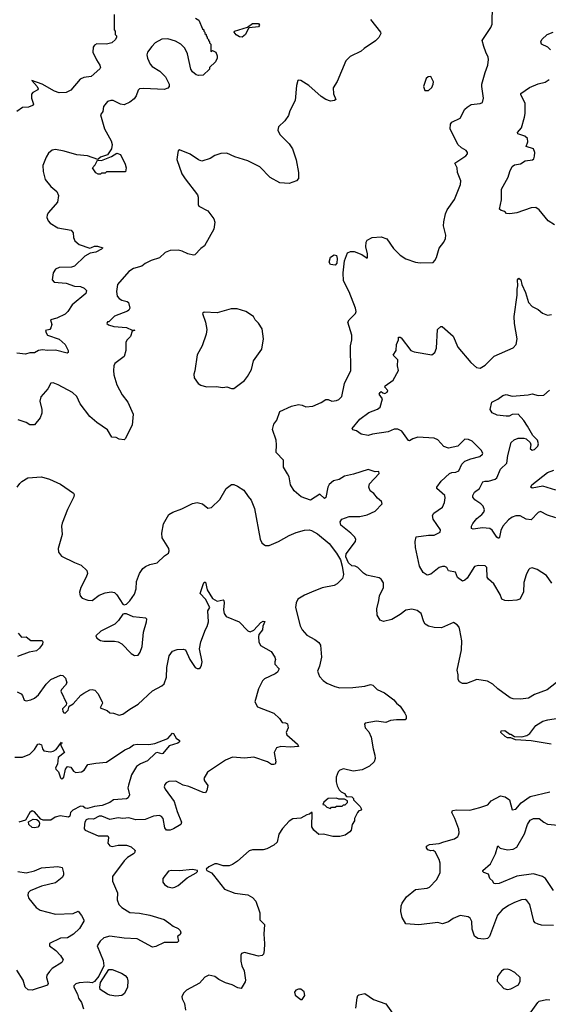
# Model space of a CAD drawing. Extents: x 2133489 to 2292442, y 756223 to 916462.
# Tile 202 of 256: x 2226640 to 2231121, y 830419 to 838772. Entities that reach past the tile are written whole.
import ezdxf

# ---------------------------------------------------------------- set-up
doc = ezdxf.new("R2010")
doc.units = 0

msp = doc.modelspace()

# ---------------------------------------------------------------- linework, layer by layer
at = {"layer": '0CON20XD'}
for points in [[(2231191.7, 833148.3), (2231112.7, 833087.3), (2231005, 833046.2), (2230955, 833016), (2230885, 833006.2), (2230825, 833010), (2230799.3, 833019.3), (2230695, 833096), (2230652, 833135), (2230605, 833161.4), (2230515, 833175.8), (2230428.3, 833141.7), (2230395, 833141.2), (2230367.5, 833155), (2230358.8, 833175), (2230358.6, 833215), (2230348.1, 833255), (2230385.7, 833425), (2230388.3, 833501.7), (2230372, 833592), (2230365, 833617.5), (2230349.5, 833639.5), (2230317.3, 833657.3), (2230216.1, 833613.9), (2230154.2, 833614.2), (2230105, 833628), (2230078.8, 833645), (2230066, 833665), (2230042.5, 833735), (2230009.5, 833759.5), (2229965, 833772), (2229915, 833761.8), (2229865, 833724.5), (2229793.9, 833683.9), (2229725, 833665.8), (2229695, 833678), (2229671.1, 833721.1), (2229666.7, 833775), (2229685.6, 833845), (2229690, 833885), (2229725.6, 833955), (2229725.6, 833995), (2229705.6, 834025), (2229687.9, 834037.9), (2229580.2, 834060.2), (2229555.5, 834075.5), (2229505.8, 834125.8), (2229485, 834136.2), (2229455, 834140), (2229426.7, 834165), (2229406.2, 834215), (2229408.3, 834241.7), (2229486.7, 834345), (2229490, 834365), (2229480, 834385), (2229446.7, 834415), (2229362.5, 834485), (2229358.3, 834511.7), (2229372.5, 834535), (2229433.9, 834556.1), (2229525, 834556), (2229585, 834571.2), (2229655, 834603.8), (2229712.5, 834665), (2229707.5, 834685), (2229672.3, 834712.3), (2229642.7, 834752.7), (2229612.5, 834775), (2229600, 834805), (2229606.4, 834833.6), (2229687, 834923), (2229685, 834940), (2229655, 834937.5), (2229595, 834956), (2229470, 834915), (2229395, 834900), (2229347.7, 834872.3), (2229300.3, 834859.7), (2229265, 834829.2), (2229253.9, 834806.1), (2229235, 834717.5), (2229225, 834710), (2229185, 834746.7), (2229105, 834696.7), (2229027.5, 834725), (2228966.7, 834775), (2228936.2, 834825), (2228924.2, 834894.2), (2228910.6, 834920.6), (2228876.2, 834975), (2228876.1, 835036.1), (2228815, 835100), (2228818.8, 835165), (2228814, 835205), (2228783.3, 835295), (2228795, 835340), (2228820, 835375), (2228845, 835447.5), (2228945, 835493.3), (2229005, 835506.7), (2229035, 835502.5), (2229067, 835487), (2229126.1, 835493.9), (2229195, 835523.8), (2229235, 835550), (2229255, 835548.8), (2229286.1, 835536.1), (2229325, 835540.8), (2229345, 835550), (2229371.2, 835575), (2229394.2, 835685), (2229448.6, 835795), (2229444.5, 836005), (2229455.5, 836055), (2229455.6, 836095), (2229423.3, 836205), (2229433.8, 836225), (2229488.3, 836278.3), (2229494, 836295), (2229487.1, 836325), (2229432.6, 836462.6), (2229385.5, 836555.5), (2229383.4, 836625), (2229393.6, 836725), (2229420, 836795), (2229445, 836804), (2229475, 836804), (2229540.7, 836780.7), (2229585, 836750), (2229590, 836755), (2229590, 836785), (2229573.3, 836845), (2229576.7, 836885), (2229585, 836902.5), (2229627, 836923), (2229705, 836928.8), (2229751.7, 836911.7), (2229810.3, 836830.3), (2229866.7, 836775), (2229915, 836742), (2229995, 836716), (2230035, 836710), (2230145, 836713.3), (2230160.7, 836729.3), (2230173.3, 836755), (2230197.3, 836832.7), (2230236.2, 836885), (2230250, 836915), (2230252, 836945), (2230233, 837023), (2230236, 837056), (2230250.6, 837125), (2230265, 837160), (2230325, 837246.2), (2230378.1, 837375), (2230378.9, 837405), (2230352.9, 837475), (2230350, 837515), (2230328, 837555), (2230421.7, 837618.3), (2230436.2, 837635), (2230437.5, 837645), (2230425, 837663.3), (2230386.7, 837685), (2230355, 837713.3), (2230290.8, 837845), (2230292, 837885), (2230305, 837901.2), (2230374, 837936), (2230415, 838013.3), (2230435, 838031.2), (2230467.7, 838052.3), (2230545, 838060), (2230565, 838070), (2230571.1, 838105), (2230557.1, 838205), (2230559.4, 838225), (2230585.5, 838324.5), (2230608.1, 838385), (2230615.8, 838435), (2230612.9, 838455), (2230591.4, 838495), (2230576, 838545), (2230562, 838595), (2230635, 838706.7), (2230645.7, 838735), (2230648.8, 838895)], [(2227440, 838815), (2227440, 838685), (2227450, 838675), (2227450, 838645), (2227460, 838635), (2227460, 838625), (2227452.5, 838605), (2227422.5, 838575), (2227376.4, 838563.6), (2227295, 838566.5), (2227274.6, 838555.4), (2227261.9, 838538.1), (2227260, 838495), (2227290.1, 838430.1), (2227319.5, 838385), (2227324.4, 838365), (2227318.9, 838355), (2227245, 838291.3), (2227185, 838281.2), (2227153.4, 838266.6), (2227075, 838172.9), (2227035, 838155.4), (2226975, 838152.5), (2226934.8, 838164.8), (2226830, 838225), (2226743.8, 838256.2), (2226788, 838205), (2226796.7, 838185), (2226793, 838177), (2226752.5, 838155), (2226740.7, 838139.3), (2226741.2, 838105), (2226757.5, 838055), (2226750, 838045), (2226715, 838030), (2226665, 838026.2), (2226615.7, 837994.3)], [(2228130, 838785), (2228158.3, 838768.3), (2228190, 838695), (2228200, 838685), (2228200, 838675), (2228210, 838665), (2228210, 838655), (2228220, 838645), (2228220, 838635), (2228230, 838625), (2228230, 838615), (2228240, 838605), (2228240, 838595), (2228250, 838585), (2228250, 838575), (2228260, 838565), (2228261.7, 838501.7), (2228275, 838510), (2228302.5, 838495), (2228313.8, 838465), (2228313.3, 838445), (2228300, 838415), (2228250, 838365), (2228248.3, 838351.7), (2228195, 838300), (2228155, 838297.5), (2228137.5, 838305), (2228105, 838330), (2228092.2, 838352.2), (2228062.6, 838482.6), (2228039.1, 838529.1), (2228005.5, 838565.5), (2227959.8, 838589.8), (2227895, 838608.8), (2227844.2, 838605.8), (2227790, 838575), (2227760, 838545), (2227724.2, 838495), (2227718.6, 838475), (2227723.1, 838445), (2227746.7, 838395), (2227762.9, 838375), (2227828, 838335), (2227876.4, 838286.4), (2227908, 838225), (2227906.7, 838205), (2227895, 838190), (2227865, 838178.8), (2227692.7, 838187.3), (2227656, 838184), (2227645.8, 838174.2), (2227628.1, 838125), (2227610.7, 838099.3), (2227575, 838072.5), (2227525, 838049.2), (2227495, 838054.2), (2227434.1, 838085.9), (2227412.3, 838087.7), (2227385, 838076.7), (2227350, 838035), (2227345.8, 837994.2), (2227326.7, 837965), (2227360, 837845), (2227388.8, 837795), (2227416.2, 837745), (2227423.9, 837713.9), (2227419.2, 837675), (2227383.4, 837626.6), (2227326, 837605), (2227303.3, 837586.7), (2227215, 837616.2), (2227124.1, 837624.1), (2227017, 837657), (2226945, 837670), (2226915, 837663.8), (2226885, 837640), (2226864.4, 837605.6), (2226836, 837535), (2226838, 837485), (2226857.3, 837417.3), (2226905, 837356.2), (2226955, 837313.3), (2226970.7, 837280.7), (2226961.2, 837225), (2226883.8, 837135), (2226874.1, 837115.9), (2226871.2, 837095), (2226882, 837065), (2226898.8, 837045), (2226965, 837007.1), (2227077.5, 836985), (2227093.3, 836965), (2227096.2, 836925), (2227108.8, 836895), (2227144.3, 836864.3), (2227235, 836834), (2227249.4, 836840.6), (2227275, 836850.3), (2227300.1, 836850.1), (2227345, 836836), (2227334, 836825), (2227285, 836800.8), (2227238.3, 836791.7), (2227193.8, 836765), (2227105, 836680), (2227078.8, 836671.2), (2226975, 836669.2), (2226944.4, 836655.6), (2226924, 836625), (2226916.2, 836565), (2226932.5, 836545), (2227035, 836536.2), (2227105, 836511.2), (2227155, 836507.1), (2227186.2, 836495), (2227207.5, 836475), (2227199.7, 836450.3), (2227085, 836354), (2227048.1, 836295), (2227027.1, 836275), (2226955, 836240.8), (2226902.5, 836225), (2226912, 836185), (2226905, 836157.5), (2226895, 836143.3), (2226860, 836135), (2226864.1, 836114.1), (2226877.5, 836095), (2226975, 836061.4), (2227027.1, 836015), (2227051.4, 835965), (2227051.7, 835948.3), (2227042, 835942), (2226945, 835969.3), (2226875, 835964.7), (2226835, 835970.4), (2226798.8, 835965), (2226765, 835946.4), (2226725.5, 835944.5), (2226690, 835935), (2226615, 835942.5)], [(2229613.9, 838773.9), (2229698.8, 838665), (2229701.2, 838655), (2229685, 838620), (2229657.3, 838592.7), (2229561.7, 838528.3), (2229535, 838503.8), (2229441.7, 838458.3), (2229405, 838423.3), (2229331.1, 838248.9), (2229298.8, 838195), (2229301.7, 838141.7), (2229320, 838095), (2229310, 838085), (2229275, 838080), (2229235, 838093.8), (2229195, 838120), (2229091.2, 838215), (2229025, 838255.5), (2229005, 838260), (2228997.5, 838255), (2228986.2, 838215), (2228975.6, 838085), (2228931.4, 837998.6), (2228918, 837958), (2228888.8, 837915), (2228835, 837863.3), (2228828, 837835), (2228845, 837798.8), (2228925, 837720), (2228953.3, 837675), (2228984, 837584), (2229003.3, 837475), (2229002.5, 837425), (2228987.5, 837405), (2228925, 837381.2), (2228847, 837387), (2228765, 837432), (2228675, 837523.3), (2228575, 837573.8), (2228465, 837607.1), (2228395, 837640.8), (2228345, 837636.2), (2228295, 837618.8), (2228255, 837593.8), (2228185, 837571.2), (2228155, 837582), (2228085, 837630.8), (2227995, 837667.5), (2227985, 837660), (2227980, 837645), (2227972, 837585), (2228016.2, 837465), (2228042.7, 837422.7), (2228148, 837285), (2228153.8, 837265), (2228153.3, 837205), (2228159.3, 837189.3), (2228235, 837150), (2228285, 837082.5), (2228294, 837055), (2228285.6, 836995), (2228206.8, 836853.2), (2228175, 836830), (2228125, 836776.7), (2228113.9, 836773.9), (2228065, 836786.2), (2228018.7, 836808.7), (2227985, 836816.9), (2227915, 836814.3), (2227874.5, 836795.5), (2227825, 836752), (2227755, 836729.2), (2227705, 836704.2), (2227675, 836680.8), (2227605, 836662.5), (2227565.6, 836634.4), (2227470.8, 836525), (2227460.4, 836465), (2227467.6, 836427.6), (2227485, 836405.6), (2227505, 836393.3), (2227552.5, 836382.5), (2227562.7, 836372.7), (2227573.8, 836325), (2227565, 836306.7), (2227555, 836300), (2227443.1, 836256.9), (2227395, 836210), (2227385, 836210), (2227380, 836195), (2227393, 836183), (2227437.7, 836167.7), (2227545, 836161.4), (2227595, 836137.5), (2227617, 836137), (2227595, 836130), (2227578.8, 836085), (2227552.7, 836057.3), (2227540.8, 836035), (2227539.1, 835965), (2227525, 835916), (2227448, 835855), (2227439.2, 835835), (2227434.2, 835795), (2227437.7, 835757.7), (2227464.3, 835675), (2227509.1, 835589.1), (2227556.1, 835526.1), (2227601.4, 835425), (2227595, 835332.5), (2227533.3, 835215), (2227525, 835208.8), (2227485, 835214.2), (2227457, 835227), (2227421.2, 835231.2), (2227385, 835293.3), (2227293.8, 835355), (2227235, 835406), (2227152, 835512), (2227123.8, 835575), (2227089.1, 835609.1), (2226965.6, 835675.6), (2226925, 835690), (2226905, 835688.8), (2226879.1, 835640.9), (2226818.9, 835571.1), (2226811.8, 835535), (2226828.1, 835465), (2226826.9, 835435), (2226813.1, 835395), (2226765, 835336), (2226725, 835335.8), (2226694.5, 835354.5), (2226628.7, 835378.7)], [(2228525, 838624), (2228505, 838626.4), (2228474.6, 838644.6), (2228457.5, 838665), (2228460, 838675), (2228571.7, 838708.3), (2228615, 838740), (2228665, 838740), (2228672.5, 838725), (2228665, 838710.8), (2228587, 838703), (2228576.2, 838693.8), (2228554.5, 838645), (2228525, 838624)], [(2231140, 838515), (2231117.4, 838537.4), (2231064.5, 838564.5), (2231057.5, 838585), (2231068, 838605), (2231112, 838645), (2231162.5, 838665)], [(2230105, 838170), (2230135, 838197.5), (2230146.7, 838225), (2230147.5, 838245), (2230125, 838290), (2230103, 838287), (2230087, 838273), (2230063.3, 838205), (2230075, 838170), (2230105, 838170)], [(2231175, 837031.4), (2231120.8, 837065), (2231045, 837160), (2231015, 837178.6), (2230975, 837176.9), (2230855, 837134.4), (2230795, 837126), (2230767.5, 837127.5), (2230752.5, 837145), (2230722.5, 837152.5), (2230706.7, 837165), (2230725.8, 837245), (2230723.8, 837335), (2230782.2, 837435), (2230794.6, 837485.4), (2230815, 837526.2), (2230835, 837540.8), (2230885, 837550), (2230924.5, 837575.5), (2230987.3, 837582.7), (2230998, 837592), (2231005.4, 837614.6), (2231008.5, 837645), (2230995.4, 837675.4), (2230932.5, 837695), (2230948.8, 837735), (2230944.3, 837765), (2230921.2, 837785), (2230864.3, 837804.3), (2230860, 837815), (2230894.4, 837855), (2230920.6, 837945), (2230926.7, 837975), (2230925.5, 838065), (2230887.5, 838135), (2230890, 838145), (2230962.5, 838197.5), (2231035, 838228.6), (2231095, 838242.5), (2231130, 838265)], [(2227325, 837460), (2227305, 837460), (2227285, 837473.3), (2227256.2, 837515), (2227279.4, 837540.6), (2227300.7, 837579.3), (2227335, 837576), (2227418.1, 837611.9), (2227465, 837640), (2227495, 837627.1), (2227535, 837547.5), (2227542.5, 837515), (2227538.3, 837481.7), (2227375, 837480), (2227365, 837470), (2227335, 837470), (2227325, 837460)], [(2229315, 836690), (2229275, 836693.8), (2229263.3, 836715), (2229275, 836757.5), (2229305, 836777.5), (2229325, 836772.5), (2229330.6, 836745), (2229327.5, 836705), (2229315, 836690)], [(2231151.7, 833991.7), (2231106.3, 834056.3), (2231027.5, 834107.5), (2230985, 834120.6), (2230965, 834115.7), (2230955, 834105.8), (2230935, 834061.2), (2230913.9, 833996.1), (2230910.8, 833915), (2230880.8, 833855), (2230855, 833846.1), (2230785, 833840.6), (2230752, 833845), (2230726.9, 833856.9), (2230712.5, 833895), (2230660.8, 833985), (2230615, 834025.6), (2230603.3, 834043.3), (2230599.2, 834125), (2230585, 834140), (2230529.6, 834140.4), (2230495, 834131.9), (2230435, 834034), (2230415, 834016), (2230395, 834008), (2230351.1, 834041.1), (2230334.4, 834084.4), (2230275, 834097.5), (2230262.5, 834125), (2230245, 834133.8), (2230225, 834134), (2230195.8, 834124.2), (2230125, 834067.5), (2230095, 834058.8), (2230061.5, 834081.5), (2230029.2, 834135), (2229997.1, 834295), (2229994.2, 834345), (2230002.5, 834385), (2230105, 834400), (2230155, 834398.6), (2230203.8, 834425), (2230208.8, 834445), (2230146.9, 834535), (2230139.2, 834565), (2230152, 834585), (2230225, 834635.8), (2230242.8, 834677.2), (2230247.5, 834715), (2230243.1, 834735), (2230175.8, 834795), (2230175.8, 834805), (2230213.3, 834856.7), (2230285, 834922.9), (2230305, 834931.4), (2230337.9, 834932.1), (2230363.3, 834945), (2230389.6, 835000.4), (2230413.8, 835026.2), (2230465, 835047.5), (2230542.5, 835065), (2230564, 835085), (2230566.2, 835095), (2230551.3, 835121.3), (2230477.5, 835195), (2230445, 835211.1), (2230415, 835211.9), (2230355, 835154.4), (2230275, 835137.1), (2230235, 835150.8), (2230186.4, 835206.4), (2230155, 835222.9), (2230015, 835229.4), (2229973.1, 835216.9), (2229945, 835200), (2229935, 835201.2), (2229880.9, 835280.9), (2229845, 835297.8), (2229815, 835298.1), (2229765, 835276.9), (2229632.5, 835255), (2229595, 835244.2), (2229535.9, 835255.9), (2229495, 835284.2), (2229463.1, 835293.1), (2229458, 835305), (2229525, 835382), (2229599.5, 835440.5), (2229675, 835468), (2229696, 835485), (2229716.7, 835555), (2229687.5, 835595), (2229695, 835610), (2229705, 835617.5), (2229717.5, 835605), (2229735, 835600.8), (2229755, 835611.2), (2229760, 835625), (2229736.7, 835655), (2229740, 835665), (2229805.9, 835714.1), (2229852.5, 835795), (2229843.6, 835836.4), (2229845.8, 835885), (2229806, 835925), (2229830.8, 835965), (2229835.5, 836015), (2229852.9, 836055), (2229851.2, 836078.8), (2229865, 836080), (2229875, 836072.5), (2229957.5, 835965), (2229985, 835954), (2230135, 835930), (2230160.5, 835949.5), (2230174, 835985), (2230181.2, 836145), (2230211.2, 836168.8), (2230221.7, 836168.3), (2230315, 836087.5), (2230356, 835995), (2230463.8, 835865), (2230511.7, 835821.7), (2230545, 835816.2), (2230585, 835842), (2230662.4, 835917.6), (2230825, 835988.8), (2230848, 836015), (2230858.6, 836065), (2230836.1, 836193.9), (2230832, 836255), (2230858, 836435), (2230856.7, 836485), (2230863.3, 836515), (2230860, 836565), (2230871.7, 836578.3), (2230890, 836565), (2230897.5, 836525), (2230928.8, 836458.8), (2230955, 836373.3), (2230985, 836338), (2231035, 836313.8), (2231072.5, 836282.5), (2231115, 836264.2), (2231149.7, 836270.3)], [(2228435, 835642.5), (2228455, 835643.3), (2228545, 835712), (2228570.8, 835745), (2228605.7, 835805), (2228623.2, 835876.8), (2228694.3, 835975.7), (2228705.8, 836065.8), (2228695, 836150), (2228666.1, 836196.1), (2228637.5, 836225), (2228623, 836253), (2228557.7, 836297.7), (2228485, 836320), (2228432.3, 836317.7), (2228315, 836286), (2228205, 836290), (2228190.7, 836279.3), (2228216.1, 836206.1), (2228226.7, 836145), (2228220, 836105), (2228186.2, 836005), (2228145, 835930), (2228126.1, 835793.9), (2228116.7, 835765), (2228120, 835735), (2228152.5, 835685), (2228175, 835670), (2228225, 835656.2), (2228305, 835660), (2228363, 835653), (2228395, 835656.7), (2228435, 835642.5)], [(2231185, 834545.8), (2231115, 834567.8), (2231055, 834600.6), (2231035, 834591.9), (2230975, 834528.2), (2230935, 834534.5), (2230882.6, 834562.6), (2230845, 834563.5), (2230815, 834551.5), (2230785, 834530), (2230735.6, 834475), (2230718.3, 834438.3), (2230708.3, 834381.7), (2230705, 834373.3), (2230696.2, 834373.8), (2230685, 834382), (2230645, 834442), (2230626.4, 834456.4), (2230565, 834461.4), (2230485, 834449.2), (2230470, 834455), (2230470, 834475), (2230481.1, 834498.9), (2230515, 834540), (2230557.1, 834575), (2230574.2, 834595), (2230580.8, 834615), (2230570, 834645), (2230550.8, 834665), (2230499.4, 834699.4), (2230481.8, 834721.8), (2230480.6, 834735), (2230495.6, 834765), (2230539.2, 834795), (2230567.4, 834852.6), (2230585, 834858.1), (2230615, 834855.7), (2230672.5, 834875), (2230684.3, 834885.7), (2230715, 834958.6), (2230770.7, 835009.3), (2230779.5, 835075), (2230808, 835185), (2230831.2, 835208.8), (2230865, 835220.8), (2230915, 835221.2), (2230932.5, 835215), (2230967.5, 835185), (2230972.5, 835165), (2230966.7, 835135), (2230985, 835118.8), (2231005, 835126.7), (2231033.8, 835155), (2231039.2, 835175), (2231030, 835205), (2230990, 835245), (2230945, 835323.8), (2230915, 835372.5), (2230865, 835424), (2230816.4, 835423.6), (2230790.5, 835409.5), (2230765, 835408), (2230688.3, 835418.3), (2230645, 835438), (2230628.8, 835465), (2230642.4, 835527.6), (2230695, 835551.4), (2230735, 835584.3), (2230765, 835592.2), (2230815, 835579.2), (2230950.6, 835589.4), (2230985, 835599.2), (2231036.4, 835583.6), (2231085, 835586.7), (2231131.7, 835628.3)], [(2226618.8, 834805), (2226641.7, 834838.3), (2226657.5, 834855), (2226710, 834885), (2226825, 834893.3), (2226893.9, 834873.9), (2226985, 834832.5), (2227097.5, 834755), (2227103.3, 834745), (2227100, 834725), (2227045, 834616.7), (2227000.3, 834499.7), (2226996, 834475), (2227000, 834405), (2226966, 834285), (2226970, 834255), (2226995, 834222), (2227105, 834166), (2227162.5, 834145), (2227209.5, 834099.5), (2227214, 834075), (2227205, 834042.5), (2227160, 833955), (2227146, 833915), (2227152, 833885), (2227170, 833865), (2227217, 833847), (2227254.3, 833845.7), (2227315, 833888.6), (2227365, 833910.8), (2227415, 833919.2), (2227442.7, 833912.7), (2227465, 833893.3), (2227515, 833812.5), (2227525, 833807.5), (2227545, 833812.5), (2227575, 833842.5), (2227615, 833897.5), (2227627.3, 833942.7), (2227630.8, 834005), (2227656, 834075), (2227683.8, 834115), (2227705.8, 834134.2), (2227745, 834150.8), (2227807, 834163), (2227867, 834223), (2227902.5, 834245), (2227908.8, 834265), (2227903.8, 834285), (2227849.2, 834375), (2227844.2, 834415), (2227860.8, 834495), (2227905, 834573.8), (2227937.5, 834595), (2228015, 834622), (2228105, 834666.2), (2228145, 834676.7), (2228190, 834665), (2228235, 834627.5), (2228265, 834633.3), (2228337.9, 834702.1), (2228391.2, 834795), (2228435, 834830), (2228455, 834828.8), (2228485.9, 834815.9), (2228540.8, 834780.8), (2228575.9, 834725.9), (2228603.8, 834695), (2228632, 834625), (2228678.8, 834365), (2228694.2, 834334.2), (2228709.5, 834319.5), (2228725, 834311.2), (2228755, 834311.2), (2228835, 834345.8), (2228925, 834397.1), (2228985, 834421.4), (2229055, 834442), (2229095, 834444), (2229115, 834438.8), (2229165, 834410), (2229265, 834328.8), (2229325, 834246.2), (2229359.1, 834189.1), (2229373.3, 834135), (2229384.3, 834065), (2229378.3, 834031.7), (2229332.8, 833987.2), (2229306.9, 833973.1), (2229205, 833952.5), (2229115, 833914.6), (2229055, 833891.1), (2228998, 833855), (2228984.3, 833825), (2228978.9, 833785), (2229019.3, 833629.3), (2229034.6, 833594.6), (2229075, 833550.8), (2229143.2, 833513.2), (2229175, 833488), (2229189.2, 833465), (2229197.5, 833365), (2229181.9, 833288.1), (2229164, 833245), (2229181.2, 833201.2), (2229213.3, 833165), (2229244.3, 833144.3), (2229312.5, 833115), (2229355, 833104.2), (2229465, 833105.5), (2229565, 833118.1), (2229615, 833130.8), (2229635, 833126), (2229670.3, 833090.3), (2229732.3, 833062.3), (2229813, 833003), (2229835, 832972.5), (2229865, 832947.5), (2229905, 832890), (2229916.7, 832865), (2229917, 832843), (2229908.3, 832831.7), (2229835, 832832.5), (2229785, 832826.7), (2229745, 832810), (2229665, 832821.2), (2229570, 832805), (2229562.5, 832795), (2229570, 832765), (2229599.7, 832729.7), (2229620, 832685), (2229635.8, 832585.8), (2229651.7, 832531.7), (2229654, 832505), (2229646.2, 832475), (2229605, 832438.8), (2229545, 832409.2), (2229467.3, 832397.3), (2229385, 832418), (2229355, 832406), (2229339.7, 832390.3), (2229324.2, 832345), (2229324.2, 832305), (2229332.3, 832272.3), (2229349.3, 832239.3), (2229365, 832222.5), (2229400, 832205), (2229400, 832195), (2229411.7, 832181.7), (2229455, 832180), (2229470, 832165), (2229470, 832155), (2229526.4, 832096.4), (2229537.5, 832075), (2229528.3, 832061.7), (2229515, 832060), (2229503, 832047), (2229480, 831995), (2229480, 831975), (2229460, 831945), (2229450, 831895), (2229438.3, 831881.7), (2229400, 831855), (2229355, 831842), (2229295, 831841.2), (2229215, 831862.5), (2229175, 831860), (2229132.5, 831895), (2229117.5, 831925), (2229120, 832045), (2229115, 832047.5), (2229098.3, 832031.7), (2229075, 832027.5), (2229022.3, 831997.7), (2228955, 831991.2), (2228926.1, 831973.9), (2228869.5, 831910.5), (2228838.3, 831861.7), (2228823.8, 831795), (2228795, 831770), (2228735, 831738.8), (2228705, 831730), (2228615, 831728.8), (2228585, 831720), (2228485.8, 831634.2), (2228445, 831606.2), (2228415.8, 831594.2), (2228365, 831593.8), (2228315, 831611.2), (2228295, 831610), (2228243.3, 831585), (2228222.5, 831565), (2228227.5, 831555), (2228265, 831533.8), (2228283.8, 831515), (2228375.9, 831395.9), (2228465, 831362), (2228575, 831348.6), (2228615, 831325.8), (2228642, 831295), (2228677.5, 831195), (2228676.1, 831136.1), (2228716.7, 831095), (2228708.8, 831015), (2228716.2, 830935), (2228713.9, 830876.1), (2228706.7, 830845), (2228695, 830833.3), (2228665, 830826), (2228545, 830859.2), (2228519.5, 830850.5), (2228514, 830835), (2228516, 830785), (2228524.3, 830745), (2228542.7, 830702.7), (2228554, 830625), (2228551.7, 830608.3), (2228518, 830552), (2228489.7, 830559.7), (2228442.5, 830585), (2228385, 830601.2), (2228329.5, 830629.5), (2228295, 830656), (2228245, 830666), (2228210.5, 830649.5), (2228165, 830598), (2228055, 830538.6), (2228032.6, 830517.4), (2228016.2, 830485), (2228018.8, 830465), (2228036.7, 830425), (2228045, 830370)], [(2231185, 834781.1), (2231075, 834814.5), (2230985, 834796.2), (2230974, 834805), (2230980.8, 834825), (2231115, 834929.2), (2231169.1, 834950.9)], [(2226619.3, 833069.3), (2226653, 833053), (2226665, 833040), (2226678.3, 832998.3), (2226695, 832993.3), (2226735, 833001.2), (2226765, 833016.2), (2226800, 833045), (2226864.6, 833135.4), (2226905, 833174.2), (2226985, 833210), (2227005, 833208.8), (2227028, 833185), (2227041.2, 833145), (2227030, 833125), (2226995, 833090), (2226990.5, 833075), (2227036.1, 832973.9), (2227033.1, 832956.9), (2227002.9, 832925), (2227005, 832904.3), (2227015, 832891.5), (2227025, 832889.5), (2227050, 832915), (2227060.7, 832949.3), (2227095, 832967.5), (2227157.3, 833042.7), (2227185, 833059.2), (2227235, 833085.8), (2227255, 833090), (2227277.5, 833085), (2227303.8, 833055), (2227340, 832985), (2227342.5, 832975), (2227323.3, 832933.3), (2227380.7, 832910.7), (2227405, 832891.2), (2227435, 832890), (2227485, 832871.2), (2227515, 832879.2), (2227575, 832923.3), (2227645.6, 832964.4), (2227765, 833077.1), (2227845, 833120), (2227865, 833138.8), (2227885.6, 833195), (2227887.1, 833275), (2227908, 833375), (2227935, 833416.2), (2227975, 833430), (2228025, 833432.5), (2228046.1, 833426.1), (2228083.3, 833345), (2228127, 833277), (2228145, 833267.5), (2228161.7, 833268.3), (2228173, 833277), (2228182.5, 833295), (2228186.1, 833323.9), (2228164.1, 833435.9), (2228176.1, 833493.9), (2228215, 833597.5), (2228230, 833625), (2228240, 833665), (2228233.9, 833756.1), (2228253.3, 833785), (2228215, 833855.7), (2228169.2, 833905), (2228195, 833981.2), (2228205, 834000), (2228215, 833998.8), (2228230.9, 833935), (2228275, 833860.9), (2228315, 833839.2), (2228365, 833850), (2228370, 833845), (2228374, 833824), (2228367.5, 833765), (2228374.2, 833735), (2228390.3, 833710.3), (2228502.3, 833662.3), (2228575, 833587.5), (2228595, 833580), (2228625, 833593.8), (2228685, 833658.8), (2228705, 833670), (2228717.5, 833667.5), (2228702.9, 833627.1), (2228698.8, 833595), (2228668.8, 833555), (2228663.8, 833535), (2228667.5, 833495), (2228682.3, 833462.3), (2228772.3, 833412.3), (2228804, 833365), (2228808.8, 833345), (2228802, 833325), (2228804, 833305), (2228841.2, 833265), (2228825, 833236.7), (2228805, 833222.5), (2228715, 833181.2), (2228697.7, 833162.3), (2228664.2, 833095.8), (2228633.6, 832983.6), (2228655, 832942.5), (2228795, 832890), (2228843, 832843), (2228865, 832810), (2228895, 832807.5), (2228909.5, 832799.5), (2228915.8, 832765.8), (2228900, 832725), (2228904.2, 832705), (2228995, 832625.8), (2229002.5, 832605), (2228935, 832600.5), (2228855, 832605.6), (2228817.5, 832595), (2228798.8, 832555), (2228812, 832475), (2228805, 832456.7), (2228795, 832452), (2228775, 832454), (2228742.5, 832475), (2228625, 832514.4), (2228545, 832505.8), (2228445, 832515.6), (2228385, 832489.5), (2228256.7, 832405)], [(2227615, 833378.8), (2227645, 833380), (2227662.7, 833407.3), (2227679.4, 833455), (2227690, 833575), (2227716.2, 833665), (2227717.5, 833685), (2227710, 833695), (2227603, 833707), (2227545, 833732.5), (2227525, 833732.5), (2227515, 833727.5), (2227478.8, 833675), (2227445.6, 833644.4), (2227328.8, 833585), (2227286.7, 833545), (2227294.1, 833524.1), (2227325, 833506.2), (2227355, 833498.8), (2227445, 833500), (2227475, 833493.8), (2227505.7, 833475.7), (2227586.7, 833395), (2227615, 833378.8)], [(2226627.1, 833567.1), (2226655, 833532.5), (2226695, 833536), (2226735, 833504.3), (2226830, 833505), (2226837.5, 833495), (2226833.3, 833475), (2226809.1, 833440.9), (2226783, 833417), (2226720, 833405), (2226620.8, 833370.8)], [(2231145, 832625.6), (2230975, 832652.9), (2230843.6, 832663.6), (2230805, 832680), (2230775, 832680), (2230755, 832690), (2230720, 832725), (2230721.7, 832738.3), (2230751.7, 832741.7), (2230795, 832710), (2230805, 832710), (2230835, 832690), (2230898.3, 832688.3), (2230939.5, 832700.5), (2230965, 832716.7), (2231015.6, 832784.4), (2231075, 832820), (2231117.3, 832832.7), (2231204.2, 832845.8)], [(2226600, 832515), (2226665, 832515.6), (2226725, 832541.9), (2226765, 832580.8), (2226795, 832626), (2226805, 832630), (2226825, 832618.8), (2226833.3, 832585), (2226845, 832568.6), (2226901.9, 832561.9), (2226925, 832565.4), (2226948.2, 832581.8), (2226995, 832642.5), (2226998.8, 832635), (2226995, 832627.5), (2226990, 832630), (2226990, 832615), (2227018.9, 832555), (2226967.8, 832512.2), (2226960, 832455), (2226942.9, 832425), (2226945.7, 832415), (2226970.4, 832390.4), (2226985, 832340), (2226995, 832332.4), (2227005.6, 832334.4), (2227014.5, 832345), (2227027.5, 832415), (2227045, 832436.7), (2227075, 832431.5), (2227097.2, 832397.2), (2227115, 832384.7), (2227165, 832392), (2227187.5, 832405), (2227217.6, 832452.4), (2227285, 832465.6), (2227377.6, 832472.4), (2227532.2, 832577.8), (2227571.2, 832595), (2227605, 832620), (2227635.9, 832625.9), (2227735, 832623.8), (2227785, 832632.9), (2227895.5, 832674.5), (2227935, 832719.2), (2227945.4, 832715.4), (2227966.7, 832676.7), (2227995, 832656.2), (2227994.2, 832645), (2227980, 832635), (2227907.7, 832612.3), (2227855, 832548), (2227844.3, 832544.3), (2227805, 832554.3), (2227790.7, 832549.3), (2227725, 832484), (2227665, 832459), (2227631.8, 832435), (2227587.8, 832365), (2227561.4, 832278.6), (2227558.5, 832255), (2227571.9, 832195), (2227559.1, 832170.9), (2227545, 832161.1), (2227436, 832154), (2227405, 832131.8), (2227338.8, 832105), (2227275, 832096.9), (2227215, 832080), (2227195, 832082.9), (2227177.1, 832097.1), (2227155, 832099.1), (2227090, 832065), (2227071.8, 832045), (2227068, 832028), (2227066, 832014), (2227053.8, 832006.2), (2226983.4, 832016.6), (2226942.3, 832007.7), (2226905, 831979.7), (2226840.7, 831980.7), (2226818.3, 831988.3), (2226765, 832051.9), (2226745, 832061.5), (2226725.6, 832045), (2226689.5, 831980.5), (2226632.9, 831965)], [(2228256.7, 832405), (2228232.6, 832387.4), (2228202.5, 832335), (2228205.8, 832315), (2228234.3, 832275), (2228227.3, 832232.7), (2228215, 832214), (2228195, 832215.7), (2228075, 832265.4), (2228025, 832278.2), (2227965, 832310.9), (2227905, 832310), (2227881.2, 832298.8), (2227870, 832285), (2227866.2, 832265), (2227874, 832245), (2227950.3, 832140.3), (2227976, 832055), (2228012.5, 831965), (2228006.4, 831943.6), (2227945, 831906.7), (2227915, 831896.7), (2227885, 831897.5), (2227870, 831915), (2227857.5, 831995), (2227842.4, 832012.4), (2227825, 832019.4), (2227775, 832014.3), (2227705, 831987.9), (2227625, 831983.6), (2227565, 832000.3), (2227515, 831994.2), (2227475, 832000.6), (2227405, 831987.9), (2227335.4, 832014.6), (2227315, 832014.6), (2227265, 831990.9), (2227225, 831991.4), (2227205, 831982.9), (2227192.5, 831965), (2227188.8, 831945), (2227187.9, 831907.9), (2227195, 831896), (2227305, 831847.5), (2227387.3, 831847.3), (2227394.1, 831834.1), (2227388.8, 831785), (2227405, 831763.2), (2227425, 831757.7), (2227475, 831768.2), (2227545, 831768.9), (2227585.5, 831755.5), (2227618.8, 831725), (2227613.8, 831705), (2227603.8, 831695), (2227555, 831664.4), (2227525, 831636.9), (2227427.3, 831502.7), (2227425.8, 831465), (2227470.5, 831365), (2227465.6, 831305), (2227480.6, 831265), (2227505, 831240), (2227575, 831197.5), (2227655, 831193.5), (2227745, 831174.4), (2227865, 831137.8), (2227905, 831110.8), (2227942.2, 831082.2), (2227983, 831063), (2228000, 831045), (2228006.2, 831025), (2227999.5, 831010.5), (2227977.5, 830995), (2227986.7, 830955), (2227975, 830944.2), (2227865, 830942.9), (2227795, 830909.2), (2227765, 830904.2), (2227635, 830973.5), (2227525, 830980.5), (2227405, 830997.8), (2227355, 830981.9), (2227322.9, 830955), (2227297.5, 830915), (2227349.3, 830789.3), (2227354.6, 830745), (2227312.2, 830657.8), (2227275, 830613.8), (2227255, 830600), (2227215, 830607.5), (2227145, 830602.5), (2227115, 830593.8), (2227098.8, 830575), (2227098.8, 830565), (2227131.2, 830505), (2227139.7, 830469.7), (2227164.2, 830435), (2227181.7, 830381.7)], [(2231165, 831086.4), (2231065, 831091.1), (2231035, 831098.1), (2231011.2, 831111.2), (2231000, 831125), (2230964.2, 831265), (2230939.5, 831299.5), (2230925, 831308.8), (2230895, 831306), (2230835, 831281.4), (2230785, 831257.8), (2230729.5, 831220.5), (2230691.1, 831175), (2230622, 830995), (2230605, 830977.5), (2230575, 830972), (2230525, 830976.7), (2230496.4, 830996.4), (2230477, 831057), (2230472.3, 831122.3), (2230459.2, 831149.2), (2230442.3, 831162.3), (2230375, 831172.5), (2230315, 831145.7), (2230275, 831117.5), (2230225, 831101.2), (2230185, 831112), (2230025, 831092), (2229913, 831103), (2229884.1, 831154.1), (2229870.8, 831205), (2229874.2, 831255), (2229882.4, 831277.6), (2229919.7, 831330.3), (2229995, 831394.3), (2230095, 831403.8), (2230115, 831413.3), (2230175, 831476.2), (2230205, 831533.3), (2230205.6, 831615), (2230196.6, 831646.6), (2230163.6, 831713.6), (2230145, 831723.3), (2230125, 831722), (2230100.3, 831730.3), (2230088, 831745), (2230090.3, 831759.7), (2230114.3, 831775.7), (2230195, 831783.8), (2230235, 831798), (2230325, 831824), (2230355, 831843.3), (2230361.2, 831855), (2230366, 831874), (2230362, 831905), (2230330, 831995), (2230304, 832045), (2230308.3, 832061.7), (2230345, 832067.5), (2230455, 832065.8), (2230542.3, 832087.7), (2230608.3, 832111.7), (2230637.5, 832145), (2230715, 832186.7), (2230755, 832180), (2230793.3, 832155), (2230815, 832070), (2230845, 832074), (2230891.2, 832128.8), (2230967.6, 832182.4), (2231135, 832220.6)], [(2229275, 832080), (2229285, 832090), (2229315, 832090), (2229325, 832100), (2229375, 832100), (2229385, 832110), (2229398.3, 832111.7), (2229418.3, 832131.7), (2229420, 832145), (2229395, 832160), (2229345, 832160), (2229325, 832167.5), (2229255, 832166.2), (2229217.5, 832135), (2229210, 832115), (2229225, 832110), (2229245, 832090), (2229275, 832080)], [(2226765, 831915.5), (2226745, 831920), (2226719.2, 831945), (2226713.9, 831966.1), (2226755, 831988.8), (2226785.6, 831985.6), (2226801.5, 831971.5), (2226808.9, 831955), (2226806.7, 831935), (2226795, 831921.9), (2226765, 831915.5)], [(2231165.3, 831385.3), (2231097, 831487), (2231073.4, 831503.4), (2230995, 831527.2), (2230855, 831505.8), (2230703.9, 831443.9), (2230670.8, 831440.8), (2230660, 831445), (2230652.5, 831465), (2230626.4, 831486.4), (2230613.9, 831523.9), (2230575, 831538), (2230566.2, 831545), (2230566, 831555), (2230630.3, 831609.7), (2230673.6, 831696.4), (2230695, 831762.5), (2230713.1, 831743.1), (2230775, 831728.9), (2230822.5, 831735), (2230855, 831750.8), (2230920.6, 831865), (2230945, 831944), (2230969.1, 831980.9), (2230995, 831995.8), (2231045, 831995.7), (2231083.4, 831963.4), (2231115, 831948), (2231205, 831939.1)], [(2226626, 831546), (2226695, 831535.5), (2226765, 831551.1), (2226825, 831575.6), (2226965, 831588), (2226999.3, 831579.3), (2227012.5, 831535), (2227012.5, 831515), (2227000, 831495), (2226945, 831448.8), (2226825, 831422.2), (2226729.7, 831380.3), (2226712, 831365), (2226709.2, 831345), (2226717.9, 831317.9), (2226780.2, 831240.2), (2226815, 831218.6), (2226945, 831184.4), (2227095, 831190.5), (2227135, 831210), (2227165, 831172.9), (2227183.1, 831135), (2227183.6, 831125), (2227148.5, 831061.5), (2227096.7, 831015), (2227046.4, 830983.6), (2226985, 830978.9), (2226894.2, 830935.8), (2226894.4, 830914.4), (2226945.4, 830875.4), (2226985, 830832.5), (2227008, 830795), (2226998, 830775), (2226916.2, 830723.8), (2226891.7, 830698.3), (2226871.1, 830665), (2226867.9, 830645), (2226881.3, 830595), (2226875, 830580), (2226745, 830538.1), (2226711, 830541), (2226685.9, 830565), (2226670, 830625), (2226615, 830707.5)], [(2227935, 831407.5), (2227955, 831411.4), (2227985, 831427.5), (2228059.1, 831490.9), (2228137.5, 831535), (2228147.5, 831545), (2228147.5, 831555), (2228105, 831563.8), (2227995, 831550), (2227925.9, 831554.1), (2227901.7, 831548.3), (2227854.1, 831485.9), (2227853.3, 831455), (2227867.5, 831435), (2227895, 831416.2), (2227935, 831407.5)], [(2227455, 830488.2), (2227405, 830497.9), (2227384.2, 830505), (2227323.3, 830545), (2227319.2, 830565), (2227325.4, 830605), (2227395, 830714.2), (2227425, 830714.4), (2227503.1, 830683.1), (2227533.7, 830663.7), (2227552.4, 830642.4), (2227557.8, 830617.8), (2227554.4, 830565), (2227528.7, 830511.3), (2227505, 830494.5), (2227455, 830488.2)], [(2230775, 830545.6), (2230805, 830550), (2230870, 830585), (2230883.8, 830615), (2230883.3, 830645), (2230837.9, 830687.9), (2230795, 830712), (2230775, 830718), (2230745, 830713.8), (2230725, 830700), (2230692, 830655), (2230686.7, 830615), (2230743.5, 830553.5), (2230775, 830545.6)], [(2229035, 830460), (2229056.2, 830495), (2229051.2, 830525), (2229025, 830546.7), (2229005, 830547.5), (2228981.7, 830538.3), (2228969.3, 830520.7), (2228975, 830497.5), (2229025, 830460), (2229035, 830460)], [(2229488.8, 830385), (2229501.2, 830475), (2229506.4, 830493.6), (2229515, 830498.8), (2229565, 830510), (2229638.8, 830458.8), (2229745, 830423.8), (2229814.2, 830325)], [(2230827.5, 830027.5), (2230860.2, 830089.8), (2230876.4, 830145), (2230881.1, 830195), (2230866.3, 830256.3), (2230865.7, 830305), (2230905, 830329.5), (2230975.8, 830355), (2231031.9, 830435), (2231045, 830444.4), (2231105, 830460), (2231135, 830456.9)]]:
    msp.add_lwpolyline(points, dxfattribs=at)

doc.saveas('drawing.dxf')
